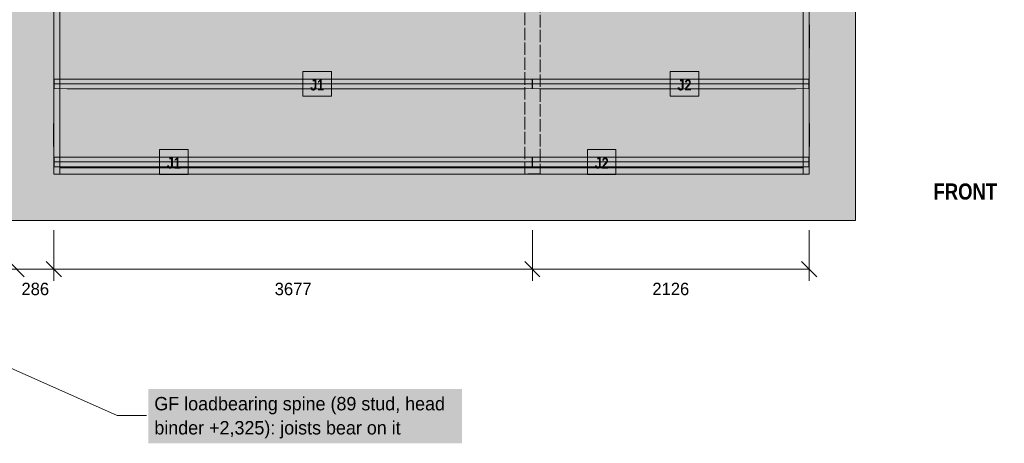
# Model space of a CAD drawing. Header units: millimetres. Extents: x 17 to 413, y 4 to 292.
# Tile 6 of 9: x 168 to 269, y 105 to 148. Entities that reach past the tile are written whole.
import ezdxf
from ezdxf.enums import TextEntityAlignment as Align

# ---------------------------------------------------------------- set-up
doc = ezdxf.new("R2010")
doc.units = ezdxf.units.MM
doc.linetypes.add('DASHED', pattern=[1.524, 1.27, -0.254])
for name, color, linetype in [('FILL-EPS', 7, 'Continuous'), ('FILL-LIGHT', 7, 'Continuous'), ('FILL-TIMBER', 7, 'Continuous'), ('FILL-WHITE', 7, 'Continuous'), ('LINE-C_735940', 7, 'Continuous'), ('LINE-C_735940-DASH', 7, 'DASHED'), ('LINE-C_B27326', 7, 'Continuous'), ('LINE-GREY', 7, 'Continuous'), ('LINE-INK', 7, 'Continuous'), ('LINE-TLS_BLUE', 7, 'Continuous'), ('TEXT-C_735940', 7, 'Continuous'), ('TEXT-INK', 7, 'Continuous'), ('TEXT-STEEL_GREY', 7, 'Continuous'), ('TEXT-TLS_BLUE', 7, 'Continuous')]:
    doc.layers.add(name, color=color, linetype=linetype)
doc.styles.add('OpenSansCondensed-Bold', font='OpenSansCondensed-Bold.ttf')

msp = doc.modelspace()

# ---------------------------------------------------------------- hatches: boundary and pattern name
at = {"layer": 'FILL-EPS', "true_color": 0xd9e8f7}
h = msp.add_hatch(color=256, dxfattribs=at)
h.dxf.hatch_style = 1
h.paths.add_polyline_path([(173.27, 140.96), (171.95, 140.97), (171.95, 141.93), (173.27, 141.95), (220.21, 141.95), (220.91, 141.93), (220.91, 140.97), (220.21, 140.96)])
h = msp.add_hatch(color=256, dxfattribs=at)
h.dxf.hatch_style = 1
h.paths.add_polyline_path([(221.65, 140.96), (220.95, 140.97), (220.95, 141.93), (221.65, 141.95), (247.93, 141.95), (249.25, 141.93), (249.25, 140.97), (247.93, 140.96)])
h = msp.add_hatch(color=256, dxfattribs=at)
h.dxf.hatch_style = 1
h.paths.add_polyline_path([(173.27, 132.96), (171.95, 132.97), (171.95, 133.93), (173.27, 133.95), (220.21, 133.95), (220.91, 133.93), (220.91, 132.97), (220.21, 132.96)])
h = msp.add_hatch(color=256, dxfattribs=at)
h.dxf.hatch_style = 1
h.paths.add_polyline_path([(221.65, 132.96), (220.95, 132.97), (220.95, 133.93), (221.65, 133.95), (247.93, 133.95), (249.25, 133.93), (249.25, 132.97), (247.93, 132.96)])
at = {"layer": 'FILL-LIGHT', "true_color": 0xdedee0}
h = msp.add_hatch(color=256, dxfattribs=at)
h.dxf.hatch_style = 1
h.paths.add_polyline_path([(85.97, 234.03), (85.97, 234.03), (254.03, 234.03), (254.03, 234.03), (254.03, 234.03), (254.03, 127.47), (254.03, 127.47), (254.03, 127.47), (85.97, 127.47), (85.97, 127.47), (85.97, 127.47), (85.97, 234.03)])
h.paths.add_polyline_path([(171.91, 132.22), (171.91, 132.22), (171.91, 132.22), (171.91, 132.22), (171.91, 132.22), (171.91, 132.22), (171.91, 132.22), (171.91, 132.22), (171.91, 132.22), (171.91, 132.22), (171.91, 132.22), (171.91, 132.22), (171.91, 132.21), (171.91, 132.21), (171.91, 132.21), (171.91, 132.21), (171.91, 132.21), (249.28, 132.21), (249.28, 132.21), (249.28, 132.21), (249.28, 132.21), (249.28, 132.21), (249.28, 132.22), (249.28, 132.22), (249.28, 132.22), (249.28, 132.22), (249.28, 132.22), (249.28, 132.22), (249.28, 132.22), (249.29, 132.22), (249.29, 132.22), (249.29, 132.22), (249.29, 132.22), (249.29, 132.22), (249.29, 229.28), (249.29, 229.28), (249.29, 229.28), (249.29, 229.28), (249.29, 229.28), (249.28, 229.28), (249.28, 229.28), (249.28, 229.28), (249.28, 229.28), (249.28, 229.28), (249.28, 229.28), (249.28, 229.28), (249.28, 229.29), (249.28, 229.29), (249.28, 229.29), (249.28, 229.29), (249.28, 229.29), (171.91, 229.29), (171.91, 229.29), (171.91, 229.29), (171.91, 229.29), (171.91, 229.29), (171.91, 229.28), (171.91, 229.28), (171.91, 229.28), (171.91, 229.28), (171.91, 229.28), (171.91, 229.28), (171.91, 229.28), (171.91, 229.28), (171.91, 229.28), (171.91, 229.28), (171.91, 229.28), (171.91, 229.28)], flags=0)
h.paths.add_polyline_path([(168.09, 132.21), (168.09, 132.21), (168.09, 132.21), (168.09, 132.21), (168.09, 132.21), (168.09, 132.22), (168.09, 132.22), (168.09, 132.22), (168.09, 132.22), (168.09, 132.22), (168.09, 132.22), (168.09, 132.22), (168.09, 132.22), (168.09, 132.22), (168.09, 132.22), (168.09, 132.22), (168.09, 132.22), (168.09, 229.28), (168.09, 229.28), (168.09, 229.28), (168.09, 229.28), (168.09, 229.28), (168.09, 229.28), (168.09, 229.28), (168.09, 229.28), (168.09, 229.28), (168.09, 229.28), (168.09, 229.28), (168.09, 229.28), (168.09, 229.29), (168.09, 229.29), (168.09, 229.29), (168.09, 229.29), (168.09, 229.29), (90.72, 229.29), (90.72, 229.29), (90.72, 229.29), (90.72, 229.29), (90.72, 229.29), (90.72, 229.28), (90.72, 229.28), (90.72, 229.28), (90.72, 229.28), (90.72, 229.28), (90.72, 229.28), (90.72, 229.28), (90.71, 229.28), (90.71, 229.28), (90.71, 229.28), (90.71, 229.28), (90.71, 229.28), (90.71, 132.22), (90.71, 132.22), (90.71, 132.22), (90.71, 132.22), (90.71, 132.22), (90.72, 132.22), (90.72, 132.22), (90.72, 132.22), (90.72, 132.22), (90.72, 132.22), (90.72, 132.22), (90.72, 132.22), (90.72, 132.21), (90.72, 132.21), (90.72, 132.21), (90.72, 132.21), (90.72, 132.21)], flags=0)
at = {"layer": 'FILL-TIMBER', "true_color": 0xedcc99}
h = msp.add_hatch(color=256, dxfattribs=at)
h.dxf.hatch_style = 1
h.paths.add_polyline_path([(171.91, 132.21), (171.91, 229.29), (172.53, 229.29), (172.53, 132.21)])
at = {"layer": 'FILL-TIMBER', "true_color": 0xe6dbcc}
h = msp.add_hatch(color=256, dxfattribs=at)
h.dxf.hatch_style = 1
h.paths.add_polyline_path([(221.73, 229.28), (221.73, 132.22), (220.14, 132.22), (220.14, 229.28)])
at = {"layer": 'FILL-TIMBER', "true_color": 0xedcc99}
h = msp.add_hatch(color=256, dxfattribs=at)
h.dxf.hatch_style = 1
h.paths.add_polyline_path([(248.66, 132.21), (248.66, 150.31), (249.29, 150.31), (249.29, 132.21)])
h = msp.add_hatch(color=256, dxfattribs=at)
h.dxf.hatch_style = 1
h.paths.add_polyline_path([(249.29, 145.12), (249.29, 147.5), (249.31, 147.5), (249.31, 145.12)])
h = msp.add_hatch(color=256, dxfattribs=at)
h.dxf.hatch_style = 1
h.paths.add_polyline_path([(171.88, 135.03), (171.88, 137.4), (171.91, 137.4), (171.91, 135.03)])
h = msp.add_hatch(color=256, dxfattribs=at)
h.dxf.hatch_style = 1
h.paths.add_polyline_path([(249.29, 135.03), (249.29, 137.4), (249.31, 137.4), (249.31, 135.03)])
h = msp.add_hatch(color=256, dxfattribs=at)
h.dxf.hatch_style = 1
h.paths.add_polyline_path([(172.53, 132.21), (172.53, 132.84), (248.66, 132.84), (248.66, 132.21)])
h = msp.add_hatch(color=256, dxfattribs=at)
h.dxf.hatch_style = 1
h.paths.add_polyline_path([(175.35, 132.19), (175.35, 132.21), (177.72, 132.21), (177.72, 132.19)])
h = msp.add_hatch(color=256, dxfattribs=at)
h.dxf.hatch_style = 1
h.paths.add_polyline_path([(188.97, 132.19), (188.97, 132.21), (191.34, 132.21), (191.34, 132.19)])
h = msp.add_hatch(color=256, dxfattribs=at)
h.dxf.hatch_style = 1
h.paths.add_polyline_path([(202.6, 132.19), (202.6, 132.21), (204.97, 132.21), (204.97, 132.19)])
h = msp.add_hatch(color=256, dxfattribs=at)
h.dxf.hatch_style = 1
h.paths.add_polyline_path([(216.22, 132.19), (216.22, 132.21), (218.59, 132.21), (218.59, 132.19)])
h = msp.add_hatch(color=256, dxfattribs=at)
h.dxf.hatch_style = 1
h.paths.add_polyline_path([(229.85, 132.19), (229.85, 132.21), (232.22, 132.21), (232.22, 132.19)])
h = msp.add_hatch(color=256, dxfattribs=at)
h.dxf.hatch_style = 1
h.paths.add_polyline_path([(243.47, 132.19), (243.47, 132.21), (245.85, 132.21), (245.85, 132.19)])
at = {"layer": 'FILL-WHITE', "true_color": 0xffffff}
h = msp.add_hatch(color=256, dxfattribs=at)
h.dxf.hatch_style = 1
h.paths.add_polyline_path([(197.41, 140.18), (200.34, 140.18), (200.34, 142.73), (197.41, 142.73)])
h = msp.add_hatch(color=256, dxfattribs=at)
h.dxf.hatch_style = 1
h.paths.add_polyline_path([(235.05, 140.18), (237.98, 140.18), (237.98, 142.73), (235.05, 142.73)])
h = msp.add_hatch(color=256, dxfattribs=at)
h.dxf.hatch_style = 1
h.paths.add_polyline_path([(182.72, 132.18), (185.65, 132.18), (185.65, 134.73), (182.72, 134.73)])
h = msp.add_hatch(color=256, dxfattribs=at)
h.dxf.hatch_style = 1
h.paths.add_polyline_path([(226.56, 132.18), (229.49, 132.18), (229.49, 134.73), (226.56, 134.73)])
h = msp.add_hatch(color=256, dxfattribs=at)
h.dxf.hatch_style = 1
h.paths.add_polyline_path([(181.6, 104.64), (213.72, 104.64), (213.72, 110.19), (181.6, 110.19)])

# ---------------------------------------------------------------- linework, layer by layer
at = {"layer": 'LINE-C_735940', "lineweight": 5}
for p, q in [((119.07, 133.87), (178.4, 107.47)), ((178.4, 107.47), (181.4, 107.47))]:
    msp.add_line(p, q, dxfattribs=at)
at = {"layer": 'LINE-C_735940-DASH', "lineweight": 5}
msp.add_lwpolyline([(221.73, 229.28), (221.73, 132.22), (220.14, 132.22), (220.14, 229.28)], close=True, dxfattribs=at)
at = {"layer": 'LINE-C_B27326', "lineweight": 5}
for points in [[(171.91, 132.21), (171.91, 229.29), (172.53, 229.29), (172.53, 132.21)], [(248.66, 132.21), (248.66, 150.31), (249.29, 150.31), (249.29, 132.21)], [(249.29, 145.12), (249.29, 147.5), (249.31, 147.5), (249.31, 145.12)], [(171.88, 135.03), (171.88, 137.4), (171.91, 137.4), (171.91, 135.03)], [(249.29, 135.03), (249.29, 137.4), (249.31, 137.4), (249.31, 135.03)], [(172.53, 132.21), (172.53, 132.84), (248.66, 132.84), (248.66, 132.21)], [(175.35, 132.19), (175.35, 132.21), (177.72, 132.21), (177.72, 132.19)], [(188.97, 132.19), (188.97, 132.21), (191.34, 132.21), (191.34, 132.19)], [(202.6, 132.19), (202.6, 132.21), (204.97, 132.21), (204.97, 132.19)], [(216.22, 132.19), (216.22, 132.21), (218.59, 132.21), (218.59, 132.19)], [(229.85, 132.19), (229.85, 132.21), (232.22, 132.21), (232.22, 132.19)], [(243.47, 132.19), (243.47, 132.21), (245.85, 132.21), (245.85, 132.19)]]:
    msp.add_lwpolyline(points, close=True, dxfattribs=at)
at = {"layer": 'LINE-GREY', "lineweight": 5}
msp.add_lwpolyline([(85.97, 234.03), (85.97, 234.03), (254.03, 234.03), (254.03, 234.03), (254.03, 234.03), (254.03, 127.47), (254.03, 127.47), (254.03, 127.47), (85.97, 127.47), (85.97, 127.47), (85.97, 127.47), (85.97, 234.03)], close=True, dxfattribs=at)
msp.add_lwpolyline([(171.91, 229.28), (171.91, 132.22), (171.91, 132.22), (171.91, 132.22), (171.91, 132.22), (171.91, 132.22), (171.91, 132.22), (171.91, 132.22), (171.91, 132.22), (171.91, 132.22), (171.91, 132.22), (171.91, 132.22), (171.91, 132.22), (171.91, 132.21), (171.91, 132.21), (171.91, 132.21), (171.91, 132.21), (171.91, 132.21), (249.28, 132.21), (249.28, 132.21), (249.28, 132.21), (249.28, 132.21), (249.28, 132.21), (249.28, 132.22), (249.28, 132.22), (249.28, 132.22), (249.28, 132.22), (249.28, 132.22), (249.28, 132.22), (249.28, 132.22), (249.29, 132.22), (249.29, 132.22), (249.29, 132.22), (249.29, 132.22), (249.29, 132.22), (249.29, 229.28)], dxfattribs=at)
at = {"layer": 'LINE-INK', "lineweight": 5}
for p, q in [((171.91, 126.47), (171.91, 121.27)), ((220.93, 126.47), (220.93, 121.27)), ((249.29, 126.47), (249.29, 121.27)), ((167.32, 123.25), (168.87, 121.7)), ((171.13, 123.25), (172.68, 121.7)), ((220.16, 123.25), (221.71, 121.7)), ((248.51, 123.25), (250.06, 121.7)), ((90.71, 122.47), (249.29, 122.47))]:
    msp.add_line(p, q, dxfattribs=at)
at = {"layer": 'LINE-TLS_BLUE', "lineweight": 5}
for p, q in [((171.95, 141.45), (220.91, 141.45)), ((220.95, 141.45), (249.25, 141.45)), ((171.95, 133.45), (220.91, 133.45)), ((220.95, 133.45), (249.25, 133.45))]:
    msp.add_line(p, q, dxfattribs=at)
for points in [[(197.41, 140.18), (200.34, 140.18), (200.34, 142.73), (197.41, 142.73)], [(235.05, 140.18), (237.98, 140.18), (237.98, 142.73), (235.05, 142.73)], [(173.27, 140.96), (171.95, 140.97), (171.95, 141.93), (173.27, 141.95), (220.21, 141.95), (220.91, 141.93), (220.91, 140.97), (220.21, 140.96)], [(221.65, 140.96), (220.95, 140.97), (220.95, 141.93), (221.65, 141.95), (247.93, 141.95), (249.25, 141.93), (249.25, 140.97), (247.93, 140.96)], [(182.72, 132.18), (185.65, 132.18), (185.65, 134.73), (182.72, 134.73)], [(226.56, 132.18), (229.49, 132.18), (229.49, 134.73), (226.56, 134.73)], [(173.27, 132.96), (171.95, 132.97), (171.95, 133.93), (173.27, 133.95), (220.21, 133.95), (220.91, 133.93), (220.91, 132.97), (220.21, 132.96)], [(221.65, 132.96), (220.95, 132.97), (220.95, 133.93), (221.65, 133.95), (247.93, 133.95), (249.25, 133.93), (249.25, 132.97), (247.93, 132.96)]]:
    msp.add_lwpolyline(points, close=True, dxfattribs=at)

# ---------------------------------------------------------------- texts
at = {"layer": 'TEXT-C_735940'}
for s, p in [('GF loadbearing spine (89 stud, head', (182.2, 108.01)), ('binder +2,325): joists bear on it', (182.2, 105.54))]:
    msp.add_text(s, height=1.3716, dxfattribs=at).set_placement(p)
at = {"layer": 'TEXT-INK'}
for s, p in [('286', (170, 119.81)), ('3677', (196.42, 119.81)), ('2126', (235.11, 119.81))]:
    msp.add_text(s, height=1.27, dxfattribs=at).set_placement(p, align=Align.CENTER)
at = {"layer": 'TEXT-STEEL_GREY', "style": 'OpenSansCondensed-Bold'}
msp.add_text('FRONT', height=1.651, dxfattribs=at).set_placement((262.03, 129.6))
at = {"layer": 'TEXT-TLS_BLUE', "style": 'OpenSansCondensed-Bold'}
for s, p in [('J1', (198.88, 140.78)), ('J2', (236.51, 140.78)), ('J1', (184.19, 132.78)), ('J2', (228.03, 132.78))]:
    msp.add_text(s, height=1.118, dxfattribs=at).set_placement(p, align=Align.CENTER)

doc.saveas('drawing.dxf')
